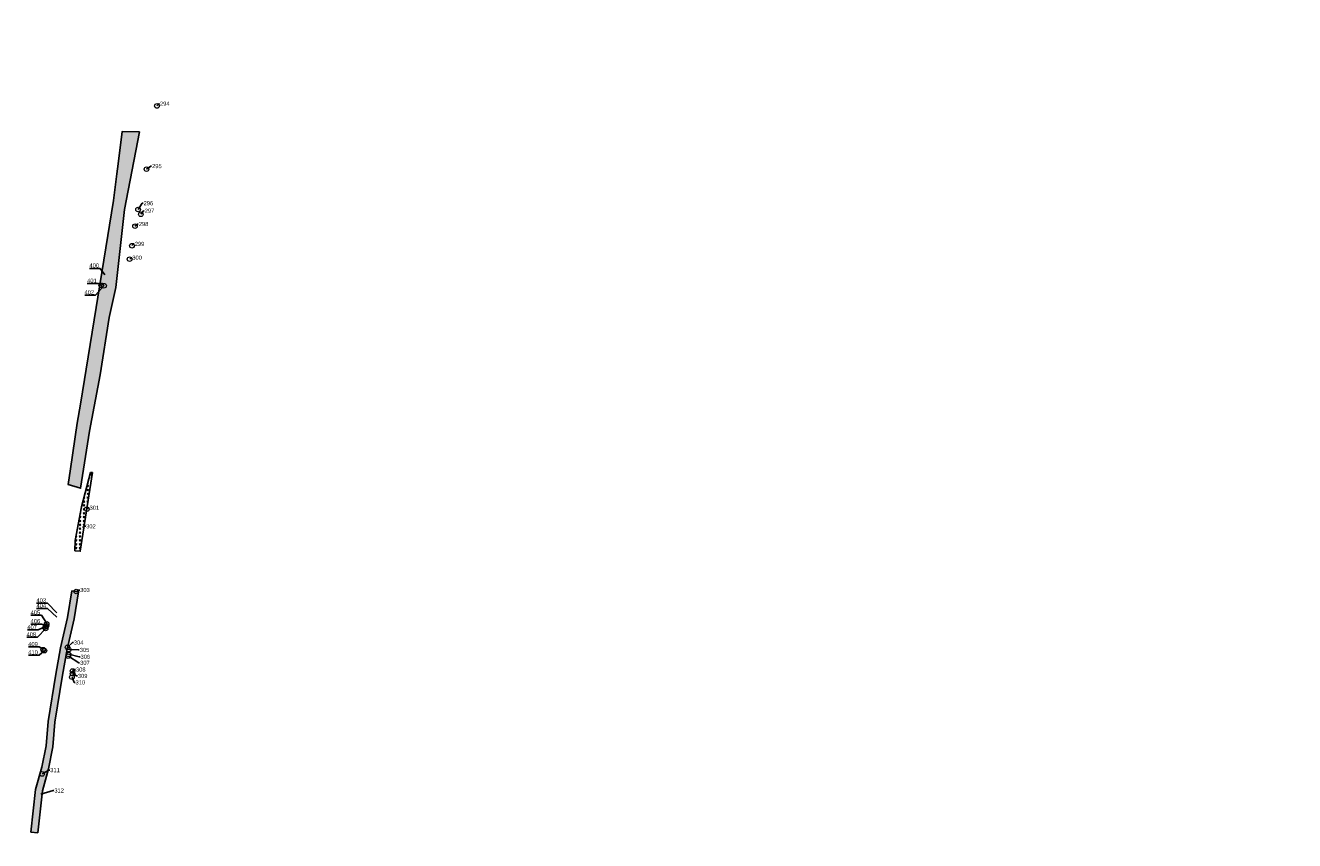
# Model space of a CAD drawing. Extents: x 5550606 to 5555059, y 5709169 to 5713510.
# Tile 20 of 33: x 5550611 to 5551167, y 5712087 to 5712444. Entities that reach past the tile are written whole.
import ezdxf
from ezdxf import colors
from ezdxf.entities.mleader import LeaderData, LeaderLine
from ezdxf.math import Vec2, Vec3

# ---------------------------------------------------------------- set-up
doc = ezdxf.new("R2010")
doc.units = 0
for name, color, linetype, lineweight in [('z_drzewa', 96, 'Continuous', 20), ('z_drzewa-etykiety', 96, 'Continuous', 9), ('z_krzewy-etykiety', 1, 'Continuous', 9)]:
    doc.layers.add(name, color=color, linetype=linetype, lineweight=lineweight)
doc.layers.add('z_krzewy', color=102, linetype='Continuous')
doc.styles.add('Z_Opisy', font='arial.ttf', dxfattribs={"height": 1.2})

msp = doc.modelspace()

# ---------------------------------------------------------------- hatches: boundary and pattern name
at = {"layer": 'z_krzewy'}
h = msp.add_hatch(dxfattribs=at)
h.set_pattern_fill('GOST_GLASS', color=256, scale=0.2, style=0)
edge = h.paths.add_edge_path(flags=0)
edge.add_arc((5550761.54, 5713012.89), 1, 0, 360)
h.paths.add_polyline_path([(5550767.63, 5713087.78), (5550770.12, 5713087.39), (5550770.07, 5713087.08), (5550767.81, 5713071.02), (5550767.28, 5713066.11), (5550765.8, 5713055.98), (5550762.01, 5713039.19), (5550757.66, 5713008.72), (5550754.17, 5712985.46), (5550748.88, 5712955.64), (5550745.15, 5712930.49), (5550741.24, 5712902.93), (5550740.75, 5712899.67), (5550737.97, 5712900.04), (5550738.57, 5712903.94), (5550742.83, 5712930.84), (5550746.78, 5712955.93), (5550751.53, 5712985.76), (5550755.23, 5713009.36), (5550763.66, 5713063.15), (5550764.1, 5713066.01), (5550764.94, 5713071.22)], flags=16)
edge = h.paths.add_edge_path()
edge.add_line((5550792.87, 5713210.34), (5550791.95, 5713205.42))
edge.add_line((5550791.95, 5713205.42), (5550794.32, 5713205.05))
edge.add_line((5550794.32, 5713205.05), (5550795.09, 5713209.99))
edge.add_line((5550795.09, 5713209.99), (5550792.88, 5713210.33))
edge.add_line((5550731.26, 5712827.38), (5550730.36, 5712822.28))
edge.add_line((5550730.36, 5712822.28), (5550733.33, 5712821.88))
edge.add_line((5550733.33, 5712821.88), (5550734.16, 5712826.99))
edge.add_line((5550734.16, 5712826.99), (5550731.26, 5712827.37))
edge.add_line((5553907.12, 5710758.21), (5553906.77, 5710759.41))
edge.add_line((5553906.77, 5710759.41), (5553906.55, 5710760.38))
edge.add_line((5553906.55, 5710760.38), (5553906.38, 5710761.26))
edge.add_line((5553906.38, 5710761.26), (5553906.22, 5710762.77))
edge.add_line((5553906.22, 5710762.77), (5553906.12, 5710766.51))
edge.add_line((5553906.12, 5710766.51), (5553906.03, 5710771.28))
edge.add_line((5553906.03, 5710771.28), (5553905.92, 5710777.5))
edge.add_line((5553905.92, 5710777.5), (5553905.77, 5710784.82))
edge.add_line((5553905.77, 5710784.82), (5553905.62, 5710794.17))
edge.add_line((5553905.62, 5710794.17), (5553905.32, 5710809.7))
edge.add_line((5553905.32, 5710809.7), (5553903.92, 5710834.46))
edge.add_line((5553903.92, 5710834.46), (5553903.54, 5710838))
edge.add_line((5553903.54, 5710838), (5553905.59, 5710837.61))
edge.add_line((5553905.59, 5710837.61), (5553905.32, 5710833.12))
edge.add_line((5553905.32, 5710833.12), (5553905.19, 5710820.9))
edge.add_line((5553905.19, 5710820.9), (5553906.2, 5710801.94))
edge.add_line((5553906.2, 5710801.94), (5553906.52, 5710791.72))
edge.add_line((5553906.52, 5710791.72), (5553906.84, 5710779.2))
edge.add_line((5553906.84, 5710779.2), (5553907.02, 5710767.56))
edge.add_line((5553907.02, 5710767.56), (5553907.36, 5710763.06))
edge.add_line((5553907.36, 5710763.06), (5553907.82, 5710758.16))
edge.add_line((5553907.82, 5710758.16), (5553907.11, 5710758.21))
h = msp.add_hatch(dxfattribs=at)
h.set_pattern_fill('GOST_GLASS', color=256, scale=0.2, style=0)
h.paths.add_polyline_path([(5550661.36, 5712397.57), (5550654.8, 5712363.59), (5550650.91, 5712329.53), (5550648.03, 5712316.34), (5550644.03, 5712291.28), (5550639.45, 5712266.53), (5550635.54, 5712241.59), (5550630.14, 5712243.18), (5550631.13, 5712250.14), (5550633.97, 5712270.04), (5550635.5, 5712278.45), (5550649.91, 5712367.56), (5550651.39, 5712379.19), (5550651.94, 5712383.62), (5550653.74, 5712397.74)])
h = msp.add_hatch(dxfattribs=at)
h.set_pattern_fill('GOST_GLASS', color=256, scale=0.2, style=0)
h.paths.add_polyline_path([(5550632.97, 5712214.28), (5550635.35, 5712214.03), (5550640.67, 5712248.43), (5550639.91, 5712248.49), (5550635.89, 5712233.5), (5550633.15, 5712218.71)])
h = msp.add_hatch(dxfattribs=at)
h.set_pattern_fill('GOST_GLASS', color=256, scale=0.2, style=0)
h.paths.add_polyline_path([(5550616.8, 5712090.79), (5550613.82, 5712091.12), (5550615.87, 5712109.73), (5550618.62, 5712119.53), (5550620.46, 5712128.85), (5550621.27, 5712139.55), (5550624.68, 5712160.29), (5550626.74, 5712171.8), (5550629.76, 5712185.04), (5550631.71, 5712196.7), (5550634.67, 5712196.21), (5550632.71, 5712184.46), (5550629.68, 5712171.2), (5550627.64, 5712159.79), (5550624.25, 5712139.19), (5550623.43, 5712128.45), (5550621.54, 5712118.84), (5550618.82, 5712109.16)])

# ---------------------------------------------------------------- linework, layer by layer
at = {"layer": 'z_drzewa'}
for centre in [(5550668.9, 5712408.94), (5550664.33, 5712381.23), (5550660.66, 5712363.61), (5550661.86, 5712361.52), (5550659.32, 5712356.28), (5550657.97, 5712347.73), (5550656.96, 5712341.88), (5550644.54, 5712330.43), (5550645.79, 5712330.24), (5550638.26, 5712232.43), (5550633.66, 5712196.44), (5550620.18, 5712181), (5550620.21, 5712180.24), (5550620.56, 5712181.39), (5550620.7, 5712182.29), (5550619.17, 5712170.93), (5550619.72, 5712170.52), (5550629.8, 5712172), (5550630.14, 5712168.13), (5550630.27, 5712168.87), (5550630.28, 5712168.84), (5550630.39, 5712170.97), (5550631.72, 5712158.94), (5550631.99, 5712161.61), (5550632.02, 5712160.42), (5550618.69, 5712116.57)]:
    msp.add_circle(centre, 1, dxfattribs=at)
at = {"layer": 'z_krzewy'}
for points in [[(5550661.36, 5712397.57), (5550654.8, 5712363.59), (5550650.91, 5712329.53), (5550648.03, 5712316.34), (5550644.03, 5712291.28), (5550639.45, 5712266.53), (5550635.54, 5712241.59), (5550630.14, 5712243.18), (5550631.13, 5712250.14), (5550633.97, 5712270.04), (5550635.5, 5712278.45), (5550649.91, 5712367.56), (5550651.39, 5712379.19), (5550651.94, 5712383.62), (5550653.74, 5712397.74)], [(5550616.8, 5712090.79), (5550613.82, 5712091.12), (5550615.87, 5712109.73), (5550618.62, 5712119.53), (5550620.46, 5712128.85), (5550621.27, 5712139.55), (5550624.68, 5712160.29), (5550626.74, 5712171.8), (5550629.76, 5712185.04), (5550631.71, 5712196.7), (5550634.67, 5712196.21), (5550632.71, 5712184.46), (5550629.68, 5712171.2), (5550627.64, 5712159.79), (5550624.25, 5712139.19), (5550623.43, 5712128.45), (5550621.54, 5712118.84), (5550618.82, 5712109.16)]]:
    msp.add_lwpolyline(points, close=True, dxfattribs=at)
msp.add_lwpolyline([(5550632.97, 5712214.28), (5550635.35, 5712214.03), (5550640.67, 5712248.43), (5550639.91, 5712248.49), (5550635.89, 5712233.5), (5550633.15, 5712218.71), (5550632.97, 5712214.28)], dxfattribs=at)

# ---------------------------------------------------------------- leaders
at = {"layer": 'z_drzewa-etykiety'}
ml = msp.add_multileader_mtext('Standard', dxfattribs=at)
ml.set_content('294', color=256, style='Z_Opisy')
ml.set_leader_properties()
ml.build(insert=Vec2(0, 0))
ml.multileader.update_dxf_attribs({"text_right_attachment_type": 6, "dogleg_length": 0.358, "arrow_head_size": 0})
ctx = ml.context
ctx.base_point, ctx.char_height, ctx.arrow_head_size, ctx.landing_gap_size, ctx.plane_origin = Vec3(5550670.04, 5712409.91), 1.8, 0, 0.2, Vec3(5550668.88, 5712408.94)
ctx.right_attachment = 6
notes = []
notes.append((ctx, [(0, (1, 1, 0), (5550669.68, 5712409.91), (1, 0), 0.358, [(0, [(5550668.88, 5712408.94)], 0, [])])]))
ctx.mtext.insert, ctx.mtext.flow_direction = Vec3(5550670.24, 5712410.82), 5
ml = msp.add_multileader_mtext('Standard', dxfattribs=at)
ml.set_content('295', color=256, style='Z_Opisy')
ml.set_leader_properties()
ml.build(insert=Vec2(0, 0))
ml.multileader.update_dxf_attribs({"text_right_attachment_type": 6, "dogleg_length": 0.358, "arrow_head_size": 0})
ctx = ml.context
ctx.base_point, ctx.char_height, ctx.arrow_head_size, ctx.landing_gap_size, ctx.plane_origin = Vec3(5550666.59, 5712382.58), 1.8, 0, 0.2, Vec3(5550664.4, 5712381.27)
ctx.right_attachment = 6
notes.append((ctx, [(0, (1, 1, 0), (5550666.24, 5712382.58), (1, 0), 0.358, [(0, [(5550664.4, 5712381.27)], 0, [])])]))
ctx.mtext.insert, ctx.mtext.flow_direction = Vec3(5550666.79, 5712383.49), 5
ml = msp.add_multileader_mtext('Standard', dxfattribs=at)
ml.set_content('296', color=256, style='Z_Opisy')
ml.set_leader_properties()
ml.build(insert=Vec2(0, 0))
ml.multileader.update_dxf_attribs({"text_right_attachment_type": 6, "dogleg_length": 0.358, "arrow_head_size": 0})
ctx = ml.context
ctx.base_point, ctx.char_height, ctx.arrow_head_size, ctx.landing_gap_size, ctx.plane_origin = Vec3(5550662.87, 5712366.34), 1.8, 0, 0.2, Vec3(5550660.66, 5712363.61)
ctx.right_attachment = 6
notes.append((ctx, [(0, (1, 1, 0), (5550662.51, 5712366.34), (1, 0), 0.358, [(0, [(5550660.66, 5712363.61)], 0, [])])]))
ctx.mtext.insert, ctx.mtext.flow_direction = Vec3(5550663.07, 5712367.26), 5
ml = msp.add_multileader_mtext('Standard', dxfattribs=at)
ml.set_content('297', color=256, style='Z_Opisy')
ml.set_leader_properties()
ml.build(insert=Vec2(0, 0))
ml.multileader.update_dxf_attribs({"text_right_attachment_type": 6, "dogleg_length": 0.358, "arrow_head_size": 0})
ctx = ml.context
ctx.base_point, ctx.char_height, ctx.arrow_head_size, ctx.landing_gap_size, ctx.plane_origin = Vec3(5550663.39, 5712363.05), 1.8, 0, 0.2, Vec3(5550661.86, 5712361.52)
ctx.right_attachment = 6
notes.append((ctx, [(0, (1, 1, 0), (5550663.03, 5712363.05), (1, 0), 0.358, [(0, [(5550661.86, 5712361.52)], 0, [])])]))
ctx.mtext.insert, ctx.mtext.flow_direction = Vec3(5550663.59, 5712363.96), 5
ml = msp.add_multileader_mtext('Standard', dxfattribs=at)
ml.set_content('298', color=256, style='Z_Opisy')
ml.set_leader_properties()
ml.build(insert=Vec2(0, 0))
ml.multileader.update_dxf_attribs({"text_right_attachment_type": 6, "dogleg_length": 0.358, "arrow_head_size": 0})
ctx = ml.context
ctx.base_point, ctx.char_height, ctx.arrow_head_size, ctx.landing_gap_size, ctx.plane_origin = Vec3(5550660.78, 5712357.22), 1.8, 0, 0.2, Vec3(5550659.32, 5712356.28)
ctx.right_attachment = 6
notes.append((ctx, [(0, (1, 1, 0), (5550660.42, 5712357.22), (1, 0), 0.358, [(0, [(5550659.32, 5712356.28)], 0, [])])]))
ctx.mtext.insert, ctx.mtext.flow_direction = Vec3(5550660.98, 5712358.14), 5
ml = msp.add_multileader_mtext('Standard', dxfattribs=at)
ml.set_content('299', color=256, style='Z_Opisy')
ml.set_leader_properties()
ml.build(insert=Vec2(0, 0))
ml.multileader.update_dxf_attribs({"text_right_attachment_type": 6, "dogleg_length": 0.358, "arrow_head_size": 0})
ctx = ml.context
ctx.base_point, ctx.char_height, ctx.arrow_head_size, ctx.landing_gap_size, ctx.plane_origin = Vec3(5550659.02, 5712348.54), 1.8, 0, 0.2, Vec3(5550657.96, 5712347.84)
ctx.right_attachment = 6
notes.append((ctx, [(0, (1, 1, 0), (5550658.66, 5712348.54), (1, 0), 0.358, [(0, [(5550657.96, 5712347.84)], 0, [])])]))
ctx.mtext.insert, ctx.mtext.flow_direction = Vec3(5550659.22, 5712349.45), 5
ml = msp.add_multileader_mtext('Standard', dxfattribs=at)
ml.set_content('300', color=256, style='Z_Opisy')
ml.set_leader_properties()
ml.build(insert=Vec2(0, 0))
ml.multileader.update_dxf_attribs({"text_right_attachment_type": 6, "dogleg_length": 0.358, "arrow_head_size": 0})
ctx = ml.context
ctx.base_point, ctx.char_height, ctx.arrow_head_size, ctx.landing_gap_size, ctx.plane_origin = Vec3(5550657.95, 5712342.5), 1.8, 0, 0.2, Vec3(5550657.07, 5712341.93)
ctx.right_attachment = 6
notes.append((ctx, [(0, (1, 1, 0), (5550657.59, 5712342.5), (1, 0), 0.358, [(0, [(5550657.07, 5712341.93)], 0, [])])]))
ctx.mtext.insert, ctx.mtext.flow_direction = Vec3(5550658.15, 5712343.42), 5
ml = msp.add_multileader_mtext('Standard', dxfattribs=at)
ml.set_content('402', color=256, style='Z_Opisy')
ml.set_leader_properties()
ml.build(insert=Vec2(0, 0))
ml.multileader.update_dxf_attribs({"text_right_attachment_type": 6, "dogleg_length": 0.358, "arrow_head_size": 0})
ctx = ml.context
ctx.base_point, ctx.char_height, ctx.arrow_head_size, ctx.landing_gap_size, ctx.plane_origin = Vec3(5550637.22, 5712327.34), 1.8, 0, 0.2, Vec3(5550645.85, 5712330.29)
ctx.right_attachment, ctx.text_align_type = 6, 2
notes.append((ctx, [(0, (1, 1, 0), (5550642.01, 5712326.1), (-1, 0), 0.358, [(0, [(5550645.85, 5712330.29)], 0, [])])]))
ctx.mtext.insert, ctx.mtext.alignment, ctx.mtext.flow_direction = Vec3(5550641.45, 5712328.26), 3, 5
ml = msp.add_multileader_mtext('Standard', dxfattribs=at)
ml.set_content('401', color=256, style='Z_Opisy')
ml.set_leader_properties()
ml.build(insert=Vec2(0, 0))
ml.multileader.update_dxf_attribs({"text_right_attachment_type": 6, "dogleg_length": 0.358, "arrow_head_size": 0})
ctx = ml.context
ctx.base_point, ctx.char_height, ctx.arrow_head_size, ctx.landing_gap_size, ctx.plane_origin = Vec3(5550638.69, 5712332.46), 1.8, 0, 0.2, Vec3(5550644.6, 5712330.48)
ctx.right_attachment, ctx.text_align_type = 6, 2
notes.append((ctx, [(0, (1, 1, 0), (5550643.15, 5712331.22), (-1, 0), 0.358, [(0, [(5550644.6, 5712330.48)], 0, [])])]))
ctx.mtext.insert, ctx.mtext.alignment, ctx.mtext.flow_direction = Vec3(5550642.6, 5712333.38), 3, 5
ml = msp.add_multileader_mtext('Standard', dxfattribs=at)
ml.set_content('301', color=256, style='Z_Opisy')
ml.set_leader_properties()
ml.build(insert=Vec2(0, 0))
ml.multileader.update_dxf_attribs({"text_right_attachment_type": 6, "dogleg_length": 0.358, "arrow_head_size": 0})
ctx = ml.context
ctx.base_point, ctx.char_height, ctx.arrow_head_size, ctx.landing_gap_size, ctx.plane_origin = Vec3(5550639.26, 5712233.07), 1.8, 0, 0.2, Vec3(5550638.32, 5712232.48)
ctx.right_attachment = 6
notes.append((ctx, [(0, (1, 1, 0), (5550638.9, 5712233.07), (1, 0), 0.358, [(0, [(5550638.32, 5712232.48)], 0, [])])]))
ctx.mtext.insert, ctx.mtext.flow_direction = Vec3(5550639.46, 5712233.99), 5
ml = msp.add_multileader_mtext('Standard', dxfattribs=at)
ml.set_content('303', color=256, style='Z_Opisy')
ml.set_leader_properties()
ml.build(insert=Vec2(0, 0))
ml.multileader.update_dxf_attribs({"text_right_attachment_type": 6, "dogleg_length": 0.358, "arrow_head_size": 0})
ctx = ml.context
ctx.base_point, ctx.char_height, ctx.arrow_head_size, ctx.landing_gap_size, ctx.plane_origin = Vec3(5550635.15, 5712197.05), 1.8, 0, 0.2, Vec3(5550633.75, 5712196.49)
ctx.right_attachment = 6
notes.append((ctx, [(0, (1, 1, 0), (5550634.79, 5712197.05), (1, 0), 0.358, [(0, [(5550633.75, 5712196.49)], 0, [])])]))
ctx.mtext.insert, ctx.mtext.flow_direction = Vec3(5550635.35, 5712197.97), 5
ml = msp.add_multileader_mtext('Standard', dxfattribs=at)
ml.set_content('403', color=256, style='Z_Opisy')
ml.set_leader_properties()
ml.build(insert=Vec2(0, 0))
ml.multileader.update_dxf_attribs({"text_right_attachment_type": 6, "dogleg_length": 0.358, "arrow_head_size": 0})
ctx = ml.context
ctx.base_point, ctx.char_height, ctx.arrow_head_size, ctx.landing_gap_size, ctx.plane_origin = Vec3(5550616.17, 5712192.55), 1.8, 0, 0.2, Vec3(5550625.11, 5712187.13)
ctx.right_attachment, ctx.text_align_type = 6, 2
notes.append((ctx, [(0, (1, 1, 0), (5550620.98, 5712191.31), (-1, 0), 0.358, [(0, [(5550625.11, 5712187.13)], 0, [])])]))
ctx.mtext.insert, ctx.mtext.alignment, ctx.mtext.flow_direction = Vec3(5550620.42, 5712193.47), 3, 5
ml = msp.add_multileader_mtext('Standard', dxfattribs=at)
ml.set_content('404', color=256, style='Z_Opisy')
ml.set_leader_properties()
ml.build(insert=Vec2(0, 0))
ml.multileader.update_dxf_attribs({"text_right_attachment_type": 6, "dogleg_length": 0.358, "arrow_head_size": 0})
ctx = ml.context
ctx.base_point, ctx.char_height, ctx.arrow_head_size, ctx.landing_gap_size, ctx.plane_origin = Vec3(5550616.18, 5712190.24), 1.8, 0, 0.2, Vec3(5550625.08, 5712185.18)
ctx.right_attachment, ctx.text_align_type = 6, 2
notes.append((ctx, [(0, (1, 1, 0), (5550620.98, 5712188.99), (-1, 0), 0.358, [(0, [(5550625.08, 5712185.18)], 0, [])])]))
ctx.mtext.insert, ctx.mtext.alignment, ctx.mtext.flow_direction = Vec3(5550620.42, 5712191.15), 3, 5
ml = msp.add_multileader_mtext('Standard', dxfattribs=at)
ml.set_content('405', color=256, style='Z_Opisy')
ml.set_leader_properties()
ml.build(insert=Vec2(0, 0))
ml.multileader.update_dxf_attribs({"text_right_attachment_type": 6, "dogleg_length": 0.358, "arrow_head_size": 0})
ctx = ml.context
ctx.base_point, ctx.char_height, ctx.arrow_head_size, ctx.landing_gap_size, ctx.plane_origin = Vec3(5550613.61, 5712187.24), 1.8, 0, 0.2, Vec3(5550620.76, 5712182.35)
ctx.right_attachment, ctx.text_align_type = 6, 2
notes.append((ctx, [(0, (1, 1, 0), (5550618.43, 5712185.99), (-1, 0), 0.358, [(0, [(5550620.76, 5712182.35)], 0, [])])]))
ctx.mtext.insert, ctx.mtext.alignment, ctx.mtext.flow_direction = Vec3(5550617.87, 5712188.15), 3, 5
ml = msp.add_multileader_mtext('Standard', dxfattribs=at)
ml.set_content('408', color=256, style='Z_Opisy')
ml.set_leader_properties()
ml.build(insert=Vec2(0, 0))
ml.multileader.update_dxf_attribs({"text_right_attachment_type": 6, "dogleg_length": 0.358, "arrow_head_size": 0})
ctx = ml.context
ctx.base_point, ctx.char_height, ctx.arrow_head_size, ctx.landing_gap_size, ctx.plane_origin = Vec3(5550611.83, 5712177.63), 1.8, 0, 0.2, Vec3(5550620.32, 5712180.29)
ctx.right_attachment, ctx.text_align_type = 6, 2
notes.append((ctx, [(0, (1, 1, 0), (5550616.64, 5712176.39), (-1, 0), 0.358, [(0, [(5550620.32, 5712180.29)], 0, [])])]))
ctx.mtext.insert, ctx.mtext.alignment, ctx.mtext.flow_direction = Vec3(5550616.09, 5712178.55), 3, 5
ml = msp.add_multileader_mtext('Standard', dxfattribs=at)
ml.set_content('407', color=256, style='Z_Opisy')
ml.set_leader_properties()
ml.build(insert=Vec2(0, 0))
ml.multileader.update_dxf_attribs({"text_right_attachment_type": 6, "dogleg_length": 0.358, "arrow_head_size": 0})
ctx = ml.context
ctx.base_point, ctx.char_height, ctx.arrow_head_size, ctx.landing_gap_size, ctx.plane_origin = Vec3(5550612.18, 5712180.81), 1.8, 0, 0.2, Vec3(5550620.24, 5712181.05)
ctx.right_attachment, ctx.text_align_type = 6, 2
notes.append((ctx, [(0, (1, 1, 0), (5550616.99, 5712179.57), (-1, 0), 0.358, [(0, [(5550620.24, 5712181.05)], 0, [])])]))
ctx.mtext.insert, ctx.mtext.alignment, ctx.mtext.flow_direction = Vec3(5550616.43, 5712181.73), 3, 5
ml = msp.add_multileader_mtext('Standard', dxfattribs=at)
ml.set_content('406', color=256, style='Z_Opisy')
ml.set_leader_properties()
ml.build(insert=Vec2(0, 0))
ml.multileader.update_dxf_attribs({"text_right_attachment_type": 6, "dogleg_length": 0.358, "arrow_head_size": 0})
ctx = ml.context
ctx.base_point, ctx.char_height, ctx.arrow_head_size, ctx.landing_gap_size, ctx.plane_origin = Vec3(5550613.62, 5712183.44), 1.8, 0, 0.2, Vec3(5550620.59, 5712181.45)
ctx.right_attachment, ctx.text_align_type = 6, 2
notes.append((ctx, [(0, (1, 1, 0), (5550618.43, 5712182.19), (-1, 0), 0.358, [(0, [(5550620.59, 5712181.45)], 0, [])])]))
ctx.mtext.insert, ctx.mtext.alignment, ctx.mtext.flow_direction = Vec3(5550617.87, 5712184.35), 3, 5
ml = msp.add_multileader_mtext('Standard', dxfattribs=at)
ml.set_content('409', color=256, style='Z_Opisy')
ml.set_leader_properties()
ml.build(insert=Vec2(0, 0))
ml.multileader.update_dxf_attribs({"text_right_attachment_type": 6, "dogleg_length": 0.358, "arrow_head_size": 0})
ctx = ml.context
ctx.base_point, ctx.char_height, ctx.arrow_head_size, ctx.landing_gap_size, ctx.plane_origin = Vec3(5550612.56, 5712173.39), 1.8, 0, 0.2, Vec3(5550619.23, 5712170.98)
ctx.right_attachment, ctx.text_align_type = 6, 2
notes.append((ctx, [(0, (1, 1, 0), (5550617.37, 5712172.14), (-1, 0), 0.358, [(0, [(5550619.23, 5712170.98)], 0, [])])]))
ctx.mtext.insert, ctx.mtext.alignment, ctx.mtext.flow_direction = Vec3(5550616.81, 5712174.3), 3, 5
ml = msp.add_multileader_mtext('Standard', dxfattribs=at)
ml.set_content('304', color=256, style='Z_Opisy')
ml.set_leader_properties()
ml.build(insert=Vec2(0, 0))
ml.multileader.update_dxf_attribs({"text_right_attachment_type": 6, "dogleg_length": 0.358, "arrow_head_size": 0})
ctx = ml.context
ctx.base_point, ctx.char_height, ctx.arrow_head_size, ctx.landing_gap_size, ctx.plane_origin = Vec3(5550632.37, 5712174.07), 1.8, 0, 0.2, Vec3(5550629.86, 5712172.05)
ctx.right_attachment = 6
notes.append((ctx, [(0, (1, 1, 0), (5550632.01, 5712174.07), (1, 0), 0.358, [(0, [(5550629.86, 5712172.05)], 0, [])])]))
ctx.mtext.insert, ctx.mtext.flow_direction = Vec3(5550632.57, 5712174.98), 5
ml = msp.add_multileader_mtext('Standard', dxfattribs=at)
ml.set_content('410', color=256, style='Z_Opisy')
ml.set_leader_properties()
ml.build(insert=Vec2(0, 0))
ml.multileader.update_dxf_attribs({"text_right_attachment_type": 6, "dogleg_length": 0.358, "arrow_head_size": 0})
ctx = ml.context
ctx.base_point, ctx.char_height, ctx.arrow_head_size, ctx.landing_gap_size, ctx.plane_origin = Vec3(5550612.57, 5712169.8), 1.8, 0, 0.2, Vec3(5550619.79, 5712170.57)
ctx.right_attachment, ctx.text_align_type = 6, 2
notes.append((ctx, [(0, (1, 1, 0), (5550617.37, 5712168.56), (-1, 0), 0.358, [(0, [(5550619.79, 5712170.57)], 0, [])])]))
ctx.mtext.insert, ctx.mtext.alignment, ctx.mtext.flow_direction = Vec3(5550616.81, 5712170.72), 3, 5
ml = msp.add_multileader_mtext('Standard', dxfattribs=at)
ml.set_content('306', color=256, style='Z_Opisy')
ml.set_leader_properties()
ml.build(insert=Vec2(0, 0))
ml.multileader.update_dxf_attribs({"text_right_attachment_type": 6, "dogleg_length": 0.358, "arrow_head_size": 0})
ctx = ml.context
ctx.base_point, ctx.char_height, ctx.arrow_head_size, ctx.landing_gap_size, ctx.plane_origin = Vec3(5550635.3, 5712167.83), 1.8, 0, 0.2, Vec3(5550630.33, 5712168.92)
ctx.right_attachment = 6
notes.append((ctx, [(0, (1, 1, 0), (5550634.94, 5712167.83), (1, 0), 0.358, [(0, [(5550630.33, 5712168.92)], 0, [])])]))
ctx.mtext.insert, ctx.mtext.flow_direction = Vec3(5550635.5, 5712168.74), 5
ml = msp.add_multileader_mtext('Standard', dxfattribs=at)
ml.set_content('305', color=256, style='Z_Opisy')
ml.set_leader_properties()
ml.build(insert=Vec2(0, 0))
ml.multileader.update_dxf_attribs({"text_right_attachment_type": 6, "dogleg_length": 0.358, "arrow_head_size": 0})
ctx = ml.context
ctx.base_point, ctx.char_height, ctx.arrow_head_size, ctx.landing_gap_size, ctx.plane_origin = Vec3(5550634.94, 5712170.85), 1.8, 0, 0.2, Vec3(5550630.45, 5712171.03)
ctx.right_attachment = 6
notes.append((ctx, [(0, (1, 1, 0), (5550634.58, 5712170.85), (1, 0), 0.358, [(0, [(5550630.45, 5712171.03)], 0, [])])]))
ctx.mtext.insert, ctx.mtext.flow_direction = Vec3(5550635.14, 5712171.76), 5
ml = msp.add_multileader_mtext('Standard', dxfattribs=at)
ml.set_content('307', color=256, style='Z_Opisy')
ml.set_leader_properties()
ml.build(insert=Vec2(0, 0))
ml.multileader.update_dxf_attribs({"text_right_attachment_type": 6, "dogleg_length": 0.358, "arrow_head_size": 0})
ctx = ml.context
ctx.base_point, ctx.char_height, ctx.arrow_head_size, ctx.landing_gap_size, ctx.plane_origin = Vec3(5550635.12, 5712165.2), 1.8, 0, 0.2, Vec3(5550630.2, 5712168.18)
ctx.right_attachment = 6
notes.append((ctx, [(0, (1, 1, 0), (5550634.76, 5712165.2), (1, 0), 0.358, [(0, [(5550630.2, 5712168.18)], 0, [])])]))
ctx.mtext.insert, ctx.mtext.flow_direction = Vec3(5550635.32, 5712166.12), 5
ml = msp.add_multileader_mtext('Standard', dxfattribs=at)
ml.set_content('308', color=256, style='Z_Opisy')
ml.set_leader_properties()
ml.build(insert=Vec2(0, 0))
ml.multileader.update_dxf_attribs({"text_right_attachment_type": 6, "dogleg_length": 0.358, "arrow_head_size": 0})
ctx = ml.context
ctx.base_point, ctx.char_height, ctx.arrow_head_size, ctx.landing_gap_size, ctx.plane_origin = Vec3(5550633.3, 5712162.26), 1.8, 0, 0.2, Vec3(5550632.05, 5712161.66)
ctx.right_attachment = 6
notes.append((ctx, [(0, (1, 1, 0), (5550632.94, 5712162.26), (1, 0), 0.358, [(0, [(5550632.05, 5712161.66)], 0, [])])]))
ctx.mtext.insert, ctx.mtext.flow_direction = Vec3(5550633.5, 5712163.17), 5
ml = msp.add_multileader_mtext('Standard', dxfattribs=at)
ml.set_content('310', color=256, style='Z_Opisy')
ml.set_leader_properties()
ml.build(insert=Vec2(0, 0))
ml.multileader.update_dxf_attribs({"text_right_attachment_type": 6, "dogleg_length": 0.358, "arrow_head_size": 0})
ctx = ml.context
ctx.base_point, ctx.char_height, ctx.arrow_head_size, ctx.landing_gap_size, ctx.plane_origin = Vec3(5550633.11, 5712156.61), 1.8, 0, 0.2, Vec3(5550631.78, 5712158.99)
ctx.right_attachment = 6
notes.append((ctx, [(0, (1, 1, 0), (5550632.75, 5712156.61), (1, 0), 0.358, [(0, [(5550631.78, 5712158.99)], 0, [])])]))
ctx.mtext.insert, ctx.mtext.flow_direction = Vec3(5550633.31, 5712157.53), 5
ml = msp.add_multileader_mtext('Standard', dxfattribs=at)
ml.set_content('309', color=256, style='Z_Opisy')
ml.set_leader_properties()
ml.build(insert=Vec2(0, 0))
ml.multileader.update_dxf_attribs({"text_right_attachment_type": 6, "dogleg_length": 0.358, "arrow_head_size": 0})
ctx = ml.context
ctx.base_point, ctx.char_height, ctx.arrow_head_size, ctx.landing_gap_size, ctx.plane_origin = Vec3(5550634.13, 5712159.47), 1.8, 0, 0.2, Vec3(5550632.08, 5712160.47)
ctx.right_attachment = 6
notes.append((ctx, [(0, (1, 1, 0), (5550633.77, 5712159.47), (1, 0), 0.358, [(0, [(5550632.08, 5712160.47)], 0, [])])]))
ctx.mtext.insert, ctx.mtext.flow_direction = Vec3(5550634.33, 5712160.38), 5
ml = msp.add_multileader_mtext('Standard', dxfattribs=at)
ml.set_content('311', color=256, style='Z_Opisy')
ml.set_leader_properties()
ml.build(insert=Vec2(0, 0))
ml.multileader.update_dxf_attribs({"text_right_attachment_type": 6, "dogleg_length": 0.358, "arrow_head_size": 0})
ctx = ml.context
ctx.base_point, ctx.char_height, ctx.arrow_head_size, ctx.landing_gap_size, ctx.plane_origin = Vec3(5550622.05, 5712118.23), 1.8, 0, 0.2, Vec3(5550618.75, 5712116.63)
ctx.right_attachment = 6
notes.append((ctx, [(0, (1, 1, 0), (5550621.7, 5712118.23), (1, 0), 0.358, [(0, [(5550618.75, 5712116.63)], 0, [])])]))
ctx.mtext.insert, ctx.mtext.flow_direction = Vec3(5550622.25, 5712119.15), 5
at = {"layer": 'z_krzewy-etykiety'}
ml = msp.add_multileader_mtext('Standard', dxfattribs=at)
ml.set_content('400', color=256, style='Z_Opisy')
ml.set_leader_properties()
ml.build(insert=Vec2(0, 0))
ml.multileader.update_dxf_attribs({"text_right_attachment_type": 6, "dogleg_length": 0.358, "arrow_head_size": 0})
ctx = ml.context
ctx.base_point, ctx.char_height, ctx.arrow_head_size, ctx.landing_gap_size, ctx.plane_origin = Vec3(5550639.34, 5712339.08), 1.8, 0, 0.2, Vec3(5550646.17, 5712335.02)
ctx.right_attachment, ctx.text_align_type = 6, 2
notes.append((ctx, [(1, (1, 1, 0), (5550644.14, 5712337.83), (-1, 0), 0.358, [(0, [(5550646.17, 5712335.02)], 0, [])])]))
ctx.mtext.insert, ctx.mtext.alignment, ctx.mtext.flow_direction = Vec3(5550643.59, 5712339.99), 3, 5
ml = msp.add_multileader_mtext('Standard', dxfattribs=at)
ml.set_content('302', color=256, style='Z_Opisy')
ml.set_leader_properties()
ml.build(insert=Vec2(0, 0))
ml.multileader.update_dxf_attribs({"text_right_attachment_type": 6, "dogleg_length": 0.358, "arrow_head_size": 0})
ctx = ml.context
ctx.base_point, ctx.char_height, ctx.arrow_head_size, ctx.landing_gap_size, ctx.plane_origin = Vec3(5550637.75, 5712224.94), 1.8, 0, 0.2, Vec3(5550636.32, 5712224.38)
ctx.right_attachment = 6
notes.append((ctx, [(0, (1, 1, 0), (5550637.39, 5712224.94), (1, 0), 0.358, [(0, [(5550636.32, 5712224.38)], 0, [])])]))
ctx.mtext.insert, ctx.mtext.flow_direction = Vec3(5550637.95, 5712225.86), 5
ml = msp.add_multileader_mtext('Standard', dxfattribs=at)
ml.set_content('312', color=256, style='Z_Opisy')
ml.set_leader_properties()
ml.build(insert=Vec2(0, 0))
ml.multileader.update_dxf_attribs({"text_right_attachment_type": 6, "dogleg_length": 0.358, "arrow_head_size": 0})
ctx = ml.context
ctx.base_point, ctx.char_height, ctx.arrow_head_size, ctx.landing_gap_size, ctx.plane_origin = Vec3(5550623.84, 5712109.32), 1.8, 0, 0.2, Vec3(5550618.07, 5712107.75)
ctx.right_attachment = 6
notes.append((ctx, [(0, (1, 1, 0), (5550623.48, 5712109.32), (1, 0), 0.358, [(0, [(5550618.07, 5712107.75)], 0, [])])]))
ctx.mtext.insert, ctx.mtext.flow_direction = Vec3(5550624.04, 5712110.24), 5
for ctx, leaders in notes:
    for number, flags, end, landing, length, lines in leaders:
        leader = LeaderData()
        leader.index, (leader.has_last_leader_line, leader.has_dogleg_vector, leader.attachment_direction) = number, flags
        leader.last_leader_point, leader.dogleg_vector, leader.dogleg_length = Vec3(end), Vec3(landing), length
        for number, points, colour, breaks in lines:
            line = LeaderLine()
            line.index, line.vertices, line.color, line.breaks = number, Vec3.list(points), colors.encode_raw_color(colour), breaks
            leader.lines.append(line)
        ctx.leaders.append(leader)

doc.saveas('drawing.dxf')
